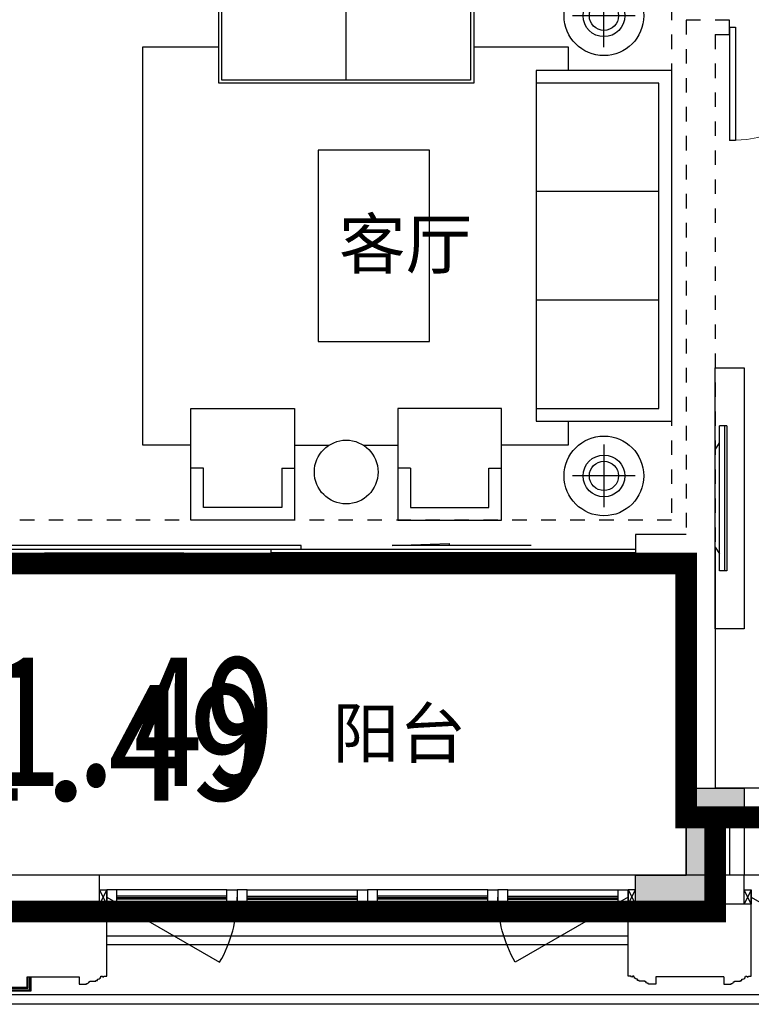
# Model space of a CAD drawing. Header units: millimetres. Extents: x 296296 to 297283, y 219875 to 220035.
# Tile 145 of 256: x 296876.82 to 296881.87, y 220007.46 to 220014.26. Entities that reach past the tile are written whole.
import ezdxf

# ---------------------------------------------------------------- set-up
doc = ezdxf.new("R2010")
doc.units = ezdxf.units.MM
for name, pattern in [('-DASH', [0.35, 0.25, -0.1]), ('185洋房-中间套（报建版）-旧规$0$DASH', [0.35, 0.25, -0.1]), ('185洋房-中间套（报建版）-旧规$0$洋房户型$0$_DASH', [0.6000000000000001, 0.4, -0.2])]:
    doc.linetypes.add(name, pattern=pattern)
doc.layers.add('$面积结果', color=7, linetype='Continuous')
doc.layers.add('面积-住宅半面积', color=1, linetype='Continuous')
doc.layers.add('面积-计容-住宅-0.5', color=1, linetype='Continuous', lineweight=0)
doc.layers.add('面积-计容-住宅-1', color=1, linetype='Continuous', lineweight=0)
doc.styles.add('dw', font='simhei.ttf')
doc.styles.get("Standard").update_dxf_attribs({"font": 'arial.ttf'})

# ---------------------------------------------------------------- blocks, each defined once
blk = doc.blocks.new('wy53eu64i765i57i78i')
blk.add_hatch(color=253).paths.add_polyline_path([(975374.855165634, 180258.4376814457), (975374.855165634, 180058.4376814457), (975174.855165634, 180058.4376814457), (975174.8551656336, 179458.4376814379), (974624.8551667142, 179458.4376814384), (974624.8551667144, 179658.4376814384), (974974.8551656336, 179658.4376814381), (974974.8551656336, 180258.4376814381)])
at = {"color": 253}
blk.add_lwpolyline([(975374.855165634, 180258.4376814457), (975374.855165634, 180058.4376814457), (975174.855165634, 180058.4376814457), (975174.8551656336, 179458.4376814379), (974624.8551667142, 179458.4376814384), (974624.8551667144, 179658.4376814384), (974974.8551656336, 179658.4376814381), (974974.8551656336, 180258.4376814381)], close=True, dxfattribs=at)
blk = doc.blocks.new('4uyh5uj6kj67j75rykjtuk7tsik76ykj')
at = {"color": 253}
for s, p in [('客厅', (829777.4550121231, 425844.5)), ('阳台', (829734.4656504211, 422470.5))]:
    blk.add_text(s, height=337.5886524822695, dxfattribs=at).set_placement(p)
blk = doc.blocks.new('*U1185')
at = {"color": 253}
for p, q in [((81.74266609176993, 1227.285564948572), (31.14089684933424, 1227.28556510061)), ((31.14089620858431, 1109.991018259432), (31.14089684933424, 1227.28556510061)), ((64.69396885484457, 1227.285564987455), (64.69396468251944, 227.2593740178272)), ((81.74266609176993, 1227.285564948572), (81.7426618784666, 227.2593739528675)), ((-3.98270785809e-05, 1063.073199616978), (31.14089619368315, 1109.991018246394)), ((31.14089324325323, 344.5539209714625), (31.14089620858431, 1109.991018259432)), ((-4.22820448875e-05, 391.4717398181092), (-3.98270785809e-05, 1063.073199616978)), ((-4.22820448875e-05, 391.4717398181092), (31.14089324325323, 344.5539209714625)), ((31.1408926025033, 227.259374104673), (31.1408932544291, 344.5539209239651)), ((81.7426618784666, 227.2593739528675), (31.1408926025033, 227.259374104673))]:
    blk.add_line(p, q, dxfattribs=at)
blk.add_lwpolyline([(199.9999588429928, -172.7275289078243), (-4.11570072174e-05, -172.7275289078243), (-4.0790066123e-05, 1627.272469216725), (199.9999588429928, 1627.272469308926)], close=True, dxfattribs=at)
blk = doc.blocks.new('185洋房-中间套（报建版）-旧规$0$洋房户型$0$11Sofa_1_ICDA')
at = {"color": 253}
for p, q in [((-850, 1100), (-850, -1100)), ((0, 1100), (-850, 1100)), ((0, 1100), (0, -1100)), ((-80, 1020), (-850, 1020)), ((-80, -1020), (-80, 1020)), ((-80, 340), (-850, 340)), ((-80, -340), (-850, -340)), ((-850, -1020), (-80, -1020)), ((-850, -1100), (0, -1100))]:
    blk.add_line(p, q, dxfattribs=at)
blk = doc.blocks.new('185洋房-中间套（报建版）-旧规$0$洋房户型$0$11Sofa_4_ICDA')
at = {"color": 253}
for p, q in [((80.00000000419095, 325.4545454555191), (4.1909516e-09, 325.4545454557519)), ((80.00000000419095, 325.4545454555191), (25.45454545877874, 325.4545454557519)), ((570.9090909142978, 325.4545454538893), (625.4545454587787, 325.4545454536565)), ((570.9090909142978, 325.4545454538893), (650.9090909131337, 325.4545454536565))]:
    blk.add_line(p, q, dxfattribs=at)
for points in [[(650.9090909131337, -2.3283064e-09), (650.9090909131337, 699.9999999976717), (9.0803951e-09, 699.9999999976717), (0, 0), (650.9090909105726, -2.3283064e-09), (650.9090909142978, 325.454545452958)], [(80.00000000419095, 325.4545454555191), (80.0000000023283, 79.99999999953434), (570.9090909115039, 79.99999999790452), (570.9090909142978, 325.4545454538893)], [(80.00000000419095, 325.4545454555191), (80.0000000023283, 79.99999999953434), (570.9090909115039, 79.99999999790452), (570.9090909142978, 325.4545454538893)]]:
    blk.add_lwpolyline(points, dxfattribs=at)
blk = doc.blocks.new('185洋房-中间套（报建版）-旧规$0$洋房户型$0$11Sofa_5_ICDA')
at = {"color": 253}
for points in [[(0, 0), (1600, 0), (1600, -600), (0, -600)], [(20, -20), (1580, -20), (1580, -580), (20, -580)]]:
    blk.add_lwpolyline(points, close=True, dxfattribs=at)
blk.add_lwpolyline([(799.9975441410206, -580), (799.999915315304, -20)], dxfattribs=at)
blk = doc.blocks.new('*U1188')
at = {"color": 253}
for p, q in [((-425.0000000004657, 1246.488670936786), (-425.0000000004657, 1639.215943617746)), ((-228.6363636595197, 1442.852307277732), (-621.3636363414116, 1442.852307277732)), ((-2367.147781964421, -1248.922221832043), (-2148.676227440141, -1248.922221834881)), ((-1936.528427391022, -1248.922221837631), (-1718.056872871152, -1248.922221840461)), ((-425.0000000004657, -1246.488670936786), (-425.0000000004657, -1639.215943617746)), ((-228.6363636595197, -1442.852307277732), (-621.3636363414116, -1442.852307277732))]:
    blk.add_line(p, q, dxfattribs=at)
for points in [[(-3018.056872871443, -1248.922221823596), (-3318.056872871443, -1248.922221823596), (-3318.056872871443, 1248.922221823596), (-2842.602327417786, 1248.922221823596)], [(-1242.602327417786, 1248.922221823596), (-649.9999999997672, 1248.922221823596), (-649.9999999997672, 1100)], [(-650.0000000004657, -1100), (-650.0000000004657, -1248.922221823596), (-1067.14778196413, -1248.922221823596)]]:
    blk.add_lwpolyline(points, dxfattribs=at)
blk.add_lwpolyline([(-1519.014904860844, -600), (-1519.014904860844, 600), (-2219.014904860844, 600), (-2219.014904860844, -600)], close=True, dxfattribs=at)
for centre, radius in [((-425.0000000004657, 1442.852307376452), 250), ((-425.0000000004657, 1442.852307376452), 130.9090908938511), ((-425.0000000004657, 1442.852307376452), 91.63636362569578), ((-2042.602327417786, -1418.475540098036), 200), ((-425.0000000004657, -1442.852307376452), 250), ((-425.0000000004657, -1442.852307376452), 130.9090908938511), ((-425.0000000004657, -1442.852307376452), 91.63636362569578)]:
    blk.add_circle(centre, radius, dxfattribs=at)
for name, p in [('185洋房-中间套（报建版）-旧规$0$洋房户型$0$11Sofa_5_ICDA', (-2842.602327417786, 1620)), ('185洋房-中间套（报建版）-旧规$0$洋房户型$0$11Sofa_1_ICDA', (0, 0)), ('185洋房-中间套（报建版）-旧规$0$洋房户型$0$11Sofa_4_ICDA', (-1718.056872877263, -1719.999999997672))]:
    blk.add_blockref(name, p, dxfattribs=at)
at = {"color": 253, "xscale": -1}
blk.add_blockref('185洋房-中间套（报建版）-旧规$0$洋房户型$0$11Sofa_4_ICDA', (-2367.147781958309, -1719.999999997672), dxfattribs=at)
blk = doc.blocks.new('185洋房-中间套（报建版）-旧规$0$洋房户型$0$$DORLIB2D$00000131')
at = {"color": 253, "lineweight": -2}
for p, q in [((0.1499999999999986, 0.125), (0.2319490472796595, 0.1972603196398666)), ((0.2319490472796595, 0.1972603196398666), (0.2319490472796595, 0.125)), ((-0.5000000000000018, 0.125), (-0.5000000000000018, 0)), ((0.0192439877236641, 0.125), (-0.5000000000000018, 0.125)), ((0.0192439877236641, 0), (0.0192439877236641, 0.125)), ((0.3499999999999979, 0.125), (0.1499999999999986, 0.125)), ((-0.5000000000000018, 0), (0.0192439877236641, 0)), ((-0.0239902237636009, 0), (0.4999999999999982, 0)), ((-0.0239902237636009, -0.125), (-0.0239902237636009, 0)), ((0.4999999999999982, 0), (0.4999999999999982, -0.125)), ((-0.3500000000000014, -0.125), (-0.1500000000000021, -0.125)), ((-0.2319490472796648, -0.1972603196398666), (-0.2319490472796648, -0.125)), ((-0.1500000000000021, -0.125), (-0.2319490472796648, -0.1972603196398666)), ((0.4999999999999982, -0.125), (-0.0239902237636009, -0.125))]:
    blk.add_line(p, q, dxfattribs=at)
blk = doc.blocks.new('185洋房-中间套（报建版）-旧规$0$洋房户型$0$$DorLib2D$00000001')
at = {"color": 253}
for p, q in [((0.45, 0.9750000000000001), (0.5000000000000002, 0.9750000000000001)), ((0.45, 0), (0.45, 0.9750000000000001)), ((0.5, 0), (0.5, 0.9750000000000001)), ((0.5, 0), (0.45, 0))]:
    blk.add_line(p, q, dxfattribs=at)
at = {"color": 253, "lineweight": 13}
blk.add_arc((0.475, 0), 0.975, 91.4692835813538, 180, dxfattribs=at)
blk = doc.blocks.new('185洋房-中间套（报建版）-旧规')
at = {"color": 253, "linetype": '185洋房-中间套（报建版）-旧规$0$DASH'}
for p, q in [((24999.99993213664, 5999.999979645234), (24999.99993213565, 2450.000000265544)), ((25299.99993213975, 5999.999979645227), (24999.99993213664, 5999.999979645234)), ((25299.99993213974, 5899.999979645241), (25299.99993213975, 5999.999979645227)), ((25199.99993213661, 5899.999979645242), (25199.99993213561, 2350.000000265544)), ((25199.99993213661, 5899.999979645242), (25299.99993213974, 5899.999979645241))]:
    blk.add_line(p, q, dxfattribs=at)
at = {"color": 253, "linetype": 'Continuous'}
for p, q in [((24999.99993213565, 2450.000000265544), (24649.99997074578, 2450.000000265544)), ((24649.99997074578, 2450.000000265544), (24649.99997074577, 2250.000000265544)), ((25199.99993213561, 2350.000000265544), (25199.99993213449, 700.0000002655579)), ((24649.99997074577, 2250.000000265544), (24999.99993213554, 2250.000000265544)), ((24999.99993213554, 2250.000000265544), (24999.99993213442, 600.0000002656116)), ((25399.99994148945, 700.0000002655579), (25199.99993213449, 700.0000002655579)), ((25399.99994148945, 700.0000002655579), (25399.99994148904, 100.0000002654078)), ((24999.99993213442, 600.000000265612), (24999.99993213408, 100.0000002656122)), ((25299.99994148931, 500.0000002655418), (25199.99993213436, 500.0000002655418)), ((25199.99993213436, 500.0000002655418), (25199.99993213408, 100.0000002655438)), ((25299.99994148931, 500.0000002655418), (25299.99994148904, 100.0000002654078)), ((25199.99993213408, 100.0000002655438), (24999.99993213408, 100.0000002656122)), ((25399.99994148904, 100.0000002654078), (25299.99994148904, 100.0000002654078))]:
    blk.add_line(p, q, dxfattribs=at)
at = {"color": 253, "linetype": '185洋房-中间套（报建版）-旧规$0$洋房户型$0$_DASH', "ltscale": 0.5}
blk.add_lwpolyline([(19799.9999321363, 7099.999979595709), (24899.99993213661, 7099.999979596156), (24899.99993213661, 2550.000000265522), (19799.9999321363, 2550.000000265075)], close=True, dxfattribs=at)
at = {"color": 253}
blk.add_lwpolyline([(27699.99994148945, 700.000000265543), (25399.99994148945, 700.000000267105)], dxfattribs=at)
at = {"color": 253, "xscale": 1.1, "yscale": 1.1, "zscale": 1.1}
blk.add_blockref('*U1188', (24899.99985000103, 4442.000011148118), dxfattribs=at)
at = {"color": 253, "rotation": 180}
for name, p, xscale, yscale, zscale in [('185洋房-中间套（报建版）-旧规$0$洋房户型$0$$DorLib2D$00000001', (25699.99993213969, 5949.999979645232), 800, 800, 100), ('185洋房-中间套（报建版）-旧规$0$洋房户型$0$$DORLIB2D$00000131', (22249.99997074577, 2350.000000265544), -4800, -200, 200)]:
    blk.add_blockref(name, p, dxfattribs=dict(at, xscale=xscale, yscale=yscale, zscale=zscale))
at = {"color": 253}
blk.add_blockref('*U1185', (25200.00001171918, 1972.727540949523), dxfattribs=at)
blk = doc.blocks.new('*U1437')
at = {"color": 253}
for points in [[(7970.00000050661, 814.9999839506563), (7970.00000050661, 899.9999839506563), (7900.00000050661, 899.9999839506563), (7900.00000050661, 819.9999839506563), (7905.00000050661, 819.9999839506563), (7905.00000050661, 799.9999839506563), (7940.00000050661, 799.9999839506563), (7940.00000050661, 809.9999839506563), (7950.00000050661, 809.9999839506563), (7950.00000050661, 799.9999839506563), (7960.00000050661, 799.9999839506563)], [(8730.00000050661, 814.9999839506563), (8730.00000050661, 899.9999839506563), (8800.00000050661, 899.9999839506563), (8800.00000050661, 819.9999839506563), (8795.00000050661, 819.9999839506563), (8795.00000050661, 799.9999839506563), (8760.00000050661, 799.9999839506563), (8760.00000050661, 809.9999839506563), (8750.00000050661, 809.9999839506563), (8750.00000050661, 799.9999839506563), (8740.00000050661, 799.9999839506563)]]:
    blk.add_lwpolyline(points, close=True, dxfattribs=at)
for points in [[(7970.00000050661, 899.9999839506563), (8730.00000050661, 899.9999839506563)], [(7970.00000050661, 854.9999839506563), (8730.00000050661, 854.9999839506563)], [(7970.00000050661, 844.9999839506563), (8730.00000050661, 844.9999839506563)], [(7970.00000050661, 834.9999839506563), (8730.00000050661, 834.9999839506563)], [(7960.00000050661, 799.9999839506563), (8740.00000050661, 799.9999839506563)], [(7970.00000050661, 814.9999839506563), (8730.00000050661, 814.9999839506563)]]:
    blk.add_lwpolyline(points, dxfattribs=at)
blk = doc.blocks.new('185洋房外包（7F）-中间-报建版$0$seyesryhertyheryetrye')
at = {"color": 253}
blk.add_lwpolyline([(22072.70269624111, 23949.57976469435), (22022.70269624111, 23949.57976469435), (22022.70269624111, 23849.57976469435), (22072.70269624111, 23849.57976469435)], close=True, dxfattribs=at)
for points in [[(22022.70269624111, 23849.57976469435), (22072.70269624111, 23949.57976469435)], [(22022.70269624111, 23949.57976469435), (22072.70269732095, 23849.57976468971)]]:
    blk.add_lwpolyline(points, dxfattribs=at)
blk = doc.blocks.new('*U1442')
at = {"color": 253}
for points in [[(2264.888817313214, 434.260817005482), (2164.888808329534, 434.260817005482), (2164.888808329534, 1384.260817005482), (2464.888808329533, 1384.260817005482)], [(2264.888817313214, 439.260817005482), (2169.888808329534, 439.260817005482), (2169.888808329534, 1379.260817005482), (2464.888808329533, 1379.260817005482)], [(2264.888817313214, 441.760817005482), (2172.388808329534, 441.760817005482), (2172.388808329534, 1376.760817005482), (2464.888808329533, 1376.760817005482)], [(2264.888817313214, 454.260817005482), (2184.888808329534, 454.260817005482), (2184.888808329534, 1364.260817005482), (2464.888808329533, 1364.260817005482)], [(2264.888817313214, 459.260817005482), (2189.888808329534, 459.260817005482), (2189.888808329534, 1359.260817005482), (2464.888808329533, 1359.260817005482)]]:
    blk.add_lwpolyline(points, dxfattribs=at)
blk = doc.blocks.new('*U1448')
at = {"color": 253}
blk.add_lwpolyline([(0, 10), (0, -40), (50.00000000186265, -40), (50.00000000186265, -37), (57.00000000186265, -37), (57.00000000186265, -34.0000000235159), (60.00000000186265, -34.0000000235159, 0.4142135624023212), (67.00000000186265, -27.0000000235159), (67.00000000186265, -24.0000000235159), (74.00000000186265, -24.0000000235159), (74.00000000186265, -21.0000000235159), (115.0000009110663, -21.00000039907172), (115.0000008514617, -16.00000011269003), (125.000000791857, -15.99999999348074), (125.0000006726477, -6.000000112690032), (130.0000015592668, -6.000000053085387, 0.4039906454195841), (150.0000010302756, 14.99999982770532), (160.0000006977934, 14.99999974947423), (160.0000006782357, 12.49999989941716, 0.9999999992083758), (170.0000008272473, 12.49999985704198), (170.0000008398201, 14.99999980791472), (190.0000014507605, 14.99999980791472), (190.0000014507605, 609.9999998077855)], format="xyb", dxfattribs=at)
blk = doc.blocks.new('185洋房外包（7F）-中间-报建版')
at = {"color": 253, "linetype": 'Continuous'}
for p, q in [((16757.3640735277, 10549.57977558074), (14857.3640735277, 10549.5797755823)), ((16757.36407352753, 10349.57977558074), (16757.3640735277, 10549.57977558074)), ((21207.36407352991, 10549.57977557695), (20457.3640735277, 10549.57977557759)), ((20457.36407352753, 10349.57977557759), (20457.3640735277, 10549.57977557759)), ((21207.36407352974, 10349.57977557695), (21207.36407352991, 10549.57977557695)), ((16757.36407352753, 10349.57977558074), (14857.36407352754, 10349.5797755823)), ((21207.36407352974, 10349.57977557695), (20457.36407352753, 10349.57977557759))]:
    blk.add_line(p, q, dxfattribs=at)
at = {"color": 253}
for points in [[(28007.36406885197, 10599.57976531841), (24557.36406885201, 10599.57976531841), (24557.36406885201, 9724.57976532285), (15307.36407029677, 9724.579764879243), (15307.36407029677, 10049.5797648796)], [(28007.36406885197, 10534.57976531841), (24622.36406885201, 10534.57976531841), (24622.36406885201, 9659.579765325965), (15242.36407029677, 9659.579764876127), (15242.36407029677, 10049.5797648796)], [(20457.3640735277, 10549.57977557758), (16757.36407352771, 10549.57977558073)], [(23107.36407352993, 10549.57977557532), (21207.36407352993, 10549.57977557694)], [(20407.36391545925, 10129.57976512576), (16807.36406885, 10129.57976512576)], [(20407.36391545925, 10069.57976512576), (16807.36406885, 10069.57976512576)], [(14997.36407029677, 10049.5797648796), (15357.36407029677, 10049.5797648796), (15357.36407029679, 9774.579764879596), (16257.36407029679, 9774.579764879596), (16257.36407029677, 9849.579764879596), (16617.36407029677, 9849.579764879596)], [(21067.3640674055, 9849.579765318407), (20597.36407029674, 9849.579765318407)]]:
    blk.add_lwpolyline(points, dxfattribs=at)
for points in [[(16807.36407268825, 10399.57972241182), (17586.78693609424, 9949.579722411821, 0.1316524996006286), (17707.36407268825, 10399.57972953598)], [(20407.36407436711, 10399.57972241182), (19627.94121096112, 9949.579722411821, -0.1316524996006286), (19507.36407436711, 10399.57972953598)], [(21257.36407269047, 10399.57972240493), (22036.78693609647, 9949.579722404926, 0.1316524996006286), (22157.36407269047, 10399.57972952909)]]:
    blk.add_lwpolyline(points, format="xyb", dxfattribs=at)
for name, p in [('*U1448', (16617.36406740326, 9839.579764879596)), ('*U1437', (9807.36407302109, 9549.579791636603)), ('*U1437', (11607.36407302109, 9549.579791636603)), ('185洋房外包（7F）-中间-报建版$0$seyesryhertyheryetrye', (-1615.338622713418, -13499.99998911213)), ('*U1448', (21067.36406740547, 9839.579764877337))]:
    blk.add_blockref(name, p, dxfattribs=at)
at = {"color": 253, "xscale": -1}
for name, p in [('185洋房外包（7F）-中间-报建版$0$seyesryhertyheryetrye', (38830.06676976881, -13499.99998911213)), ('*U1437', (25607.3640740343, 9549.579791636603)), ('*U1437', (27407.3640740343, 9549.579791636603)), ('*U1448', (20597.36407030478, 9839.579764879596)), ('185洋房外包（7F）-中间-报建版$0$seyesryhertyheryetrye', (43280.06676977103, -13499.99998911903))]:
    blk.add_blockref(name, p, dxfattribs=at)
at = {"color": 253, "rotation": 90}
blk.add_blockref('*U1442', (16716.62488730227, 7584.690956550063), dxfattribs=at)

msp = doc.modelspace()

# ---------------------------------------------------------------- block references
at = {"xscale": 0.001, "yscale": 0.001, "zscale": 0.001}
for name, p in [('wy53eu64i765i57i78i', (295906.4483126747, 219828.6962110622)), ('4uyh5uj6kj67j75rykjtuk7tsik76ykj', (296049.2483126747, 219586.6962110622))]:
    msp.add_blockref(name, p, dxfattribs=at)

# ---------------------------------------------------------------- next in the draw order: block references
msp.add_blockref('185洋房-中间套（报建版）-旧规', (296856.4231678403, 220008.2546487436), dxfattribs=at)

# ---------------------------------------------------------------- next in the draw order: linework, layer by layer
at = {"layer": '面积-计容-住宅-0.5', "color": 1, "linetype": '-DASH', "const_width": 0.15}
msp.add_lwpolyline([(296881.6231676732, 220008.7546487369), (296881.6231676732, 220008.7546487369), (296881.4231676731, 220008.7546487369), (296881.4231676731, 220010.5046487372), (296872.5231676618, 220010.5046487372), (296872.5231676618, 220008.1046487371), (296881.6231676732, 220008.1046487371), (296881.6231676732, 220008.7546487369)], close=True, dxfattribs=at)
at = {"layer": '面积-计容-住宅-1', "const_width": 0.15}
msp.add_lwpolyline([(296876.8231744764, 220019.2546490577), (296881.4231679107, 220019.2546486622), (296881.4231675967, 220020.354648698), (296883.223167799, 220020.3546487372), (296883.2231675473, 220021.0546487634), (296886.6231674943, 220021.0546486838), (296886.623167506, 220020.4546487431), (296888.6231676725, 220020.4546487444), (296888.6231676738, 220014.1546487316), (296888.6231676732, 220014.1546487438), (296888.6231676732, 220009.3546487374), (296884.9231676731, 220009.3546487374), (296884.9231676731, 220008.7546487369), (296881.4231676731, 220008.7546487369), (296881.4231676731, 220010.5046487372), (296875.9231676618, 220010.5046487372), (296875.9231676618, 220010.5046487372), (296872.5231676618, 220010.5046487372), (296872.5231676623, 220015.4546487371), (296875.8231676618, 220015.4546487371), (296875.8231676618, 220017.9546487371), (296875.1231676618, 220017.9546487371), (296875.1231676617, 220018.9546486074), (296876.8231744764, 220018.9546491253)], close=True, dxfattribs=at)

# ---------------------------------------------------------------- next in the draw order: block references
at = {"xscale": 0.001, "yscale": 0.001, "zscale": 0.001}
msp.add_blockref('185洋房外包（7F）-中间-报建版', (296860.615803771, 219997.8050689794), dxfattribs=at)

# ---------------------------------------------------------------- next in the draw order: texts
at = {"layer": '$面积结果', "color": 1, "style": 'dw'}
msp.add_text('21.49', height=0.820663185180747, dxfattribs=at).set_placement((296875.74453164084, 220008.87037490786))
at = {"layer": '面积-住宅半面积', "color": 1, "style": 'dw', "width": 0.7999999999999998}
msp.add_text('21.49', height=0.9100000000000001, dxfattribs=at).set_placement((296876.1110878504, 220008.9713010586))

doc.saveas('drawing.dxf')
